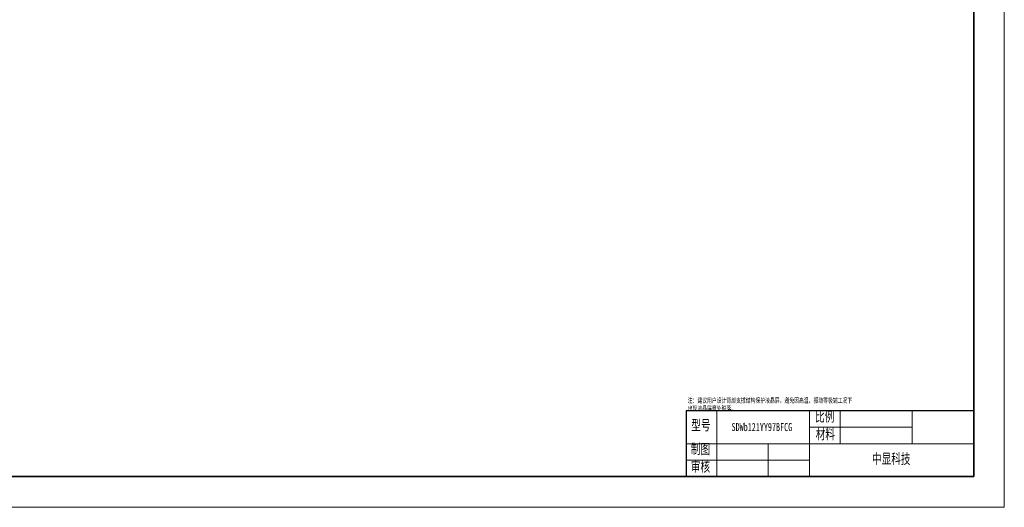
# Model space of a CAD drawing. Header units: millimetres. Extents: x 357 to 1259, y -3017 to -2379.
# Tile 2 of 4: x 770 to 1259, y -3017 to -2775. Entities that reach past the tile are written whole.
import ezdxf

# ---------------------------------------------------------------- set-up
doc = ezdxf.new("R2010")
doc.units = ezdxf.units.MM
doc.header["$LTSCALE"] = 0.2
doc.layers.get('0').update_dxf_attribs({"lineweight": 18})
for name, color, linetype, lineweight in [('thick', 7, 'Continuous', 30), ('thin', 7, 'Continuous', 18), ('粗实线层', 7, 'Continuous', 35), ('细实线层', 7, 'Continuous', 18)]:
    doc.layers.add(name, color=color, linetype=linetype, lineweight=lineweight)
doc.styles.get("Standard").update_dxf_attribs({"font": 'txt.shx'})
doc.styles.add('机械字体', font='SimSun.ttf', dxfattribs={"width": 0.67})

# ---------------------------------------------------------------- blocks, each defined once
blk = doc.blocks.new('$CAXA_FRAME_13B17AC1$')
at = {"layer": '粗实线层'}
for p, q in [((287, -200), (287, 200)), ((-287, -200), (287, -200))]:
    blk.add_line(p, q, dxfattribs=at)
at = {"layer": '细实线层'}
for p, q in [((297, -210), (297, 210)), ((-297, -210), (297, -210))]:
    blk.add_line(p, q, dxfattribs=at)

msp = doc.modelspace()

# ---------------------------------------------------------------- linework, layer by layer
msp.add_line((1101.063, -2968.794), (1101.063, -3001.415))
at = {"lineweight": 0}
msp.add_line((1116.354, -2985.105), (1116.354, -2968.794), dxfattribs=at)
at = {"layer": 'thick'}
for p, q in [((1101.063, -2968.794), (1101.063, -3001.415)), ((1101.063, -2968.794), (1101.063, -3001.415)), ((1243.781, -2968.794), (1101.063, -2968.794)), ((1243.781, -3001.415), (1243.781, -2968.794)), ((1101.063, -3001.415), (1243.781, -3001.415))]:
    msp.add_line(p, q, dxfattribs=at)
at = {"layer": 'thin'}
for p, q in [((1162.228, -2968.794), (1162.228, -3001.415)), ((1177.519, -2968.794), (1177.519, -2985.105)), ((1213.198, -2985.105), (1213.198, -2968.794)), ((1213.198, -2976.949), (1162.228, -2976.949)), ((1243.781, -2985.105), (1101.063, -2985.105)), ((1116.354, -2985.105), (1116.354, -3001.415)), ((1141.839, -2985.105), (1141.839, -3001.415)), ((1162.228, -2993.26), (1101.063, -2993.26))]:
    msp.add_line(p, q, dxfattribs=at)

# ---------------------------------------------------------------- block references
at = {"layer": '粗实线层', "lineweight": 0, "xscale": 1.51908999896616, "yscale": 1.51908999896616, "zscale": 1.519089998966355}
msp.add_blockref('$CAXA_FRAME_13B17AC1$', (807.802, -2697.597), dxfattribs=at)

# ---------------------------------------------------------------- texts
at = {"lineweight": 0, "insert": (1101.874, -2962.648), "char_height": 2.4, "width": 83.07163, "attachment_point": 1}
msp.add_mtext('{\\Fromans.shx,gbcbig.shx|c134;注：建议用户设计背部支撑结构保护液晶屏，避免因高温、振动等极端工况下出现液晶屏意外脱落。}', dxfattribs=at)
at = {"layer": 'thick', "attachment_point": 1, "style": '机械字体'}
for s, insert, char_height, width in [('比例', (1165.064, -2969.033), 5.0971, 12.94837), ('型号', (1103.633, -2973.319), 5.0971, 12.94837), ('SDWb121YY97BFCG', (1123.623, -2974.796), 4, 28.39311), ('材料', (1165.399, -2977.738), 5.0971, 12.94837), ('制图', (1103.406, -2985.105), 5.0971, 12.94837), ('中显科技', (1193.294, -2990.002), 5.0971, 28.36201), ('审核', (1103.406, -2993.81), 5.0971, 12.94837)]:
    msp.add_mtext(s, dxfattribs=dict(at, insert=insert, char_height=char_height, width=width))

doc.saveas('drawing.dxf')
